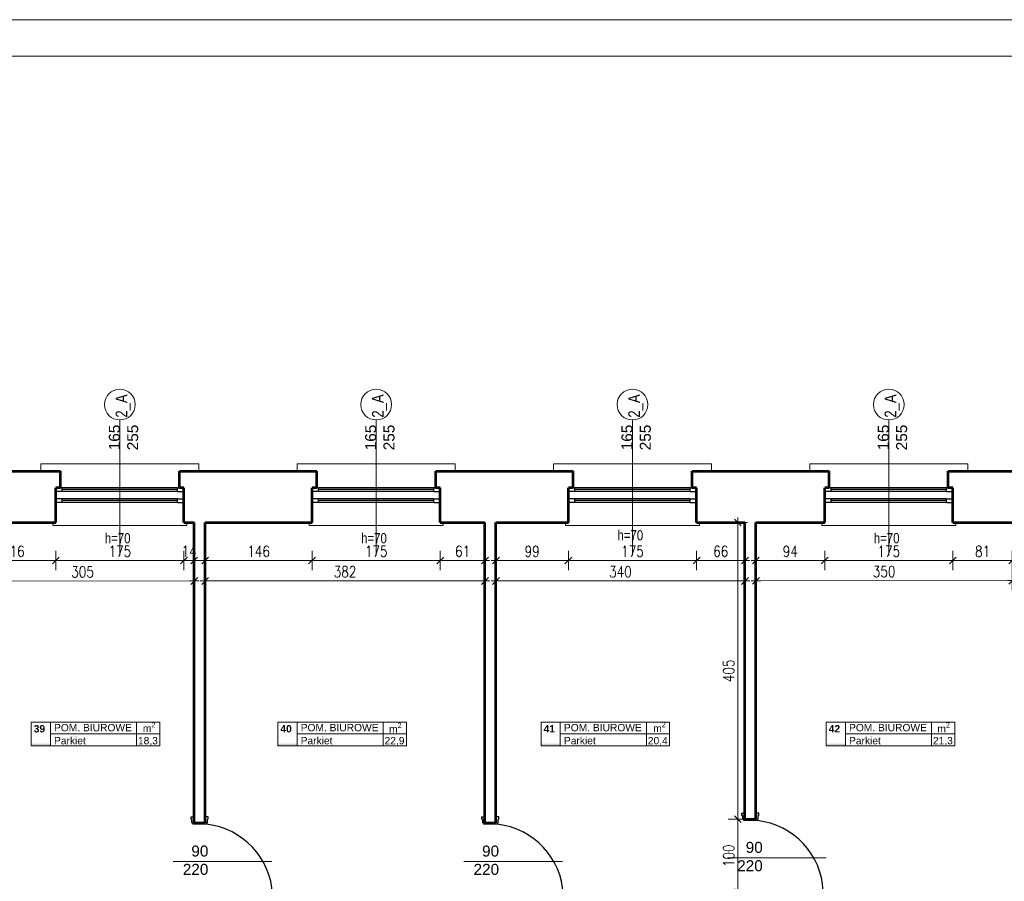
# Model space of a CAD drawing. Header units: millimetres. Extents: x 56977 to 67992, y 30187 to 42235.
# Tile 85 of 130: x 58633 to 59978, y 41058 to 42235. Entities that reach past the tile are written whole.
import ezdxf

# ---------------------------------------------------------------- set-up
doc = ezdxf.new("R2010")
doc.units = ezdxf.units.MM
doc.header["$MEASUREMENT"] = 0
doc.layers.get('0').update_dxf_attribs({"lineweight": 13})
doc.layers.get('DEFPOINTS').update_dxf_attribs({"lineweight": 13})
doc.layers.add('AI-OKNA', color=4, linetype='Continuous')
for name, color, linetype, lineweight in [('AI-OPISY', 3, 'Continuous', 13), ('AI_MURY', 40, 'Continuous', 53), ('AI_WIDOK', 8, 'Continuous', 13), ('Lines', 7, 'Continuous', 13), ('OPISY TABELKI', 30, 'Continuous', 13), ('RAMKA', 1, 'Continuous', 13), ('wymiary', 8, 'Continuous', 13)]:
    doc.layers.add(name, color=color, linetype=linetype, lineweight=lineweight)
doc.styles.add('GENERATED_STYLE_2', font='txt.shx')
doc.styles.get("Standard").update_dxf_attribs({"font": 'txt.shx'})
doc.styles.add('Style-ROMANS', font='ROMANS.shx')
doc.styles.add('WYMIAROWY-08', font='ROMANS.shx', dxfattribs={"width": 0.8})
doc.dimstyles.new('DYBY', dxfattribs={"dimscale": 100, "dimtxt": 0.15, "dimasz": 0.05, "dimexe": 0.05, "dimexo": 0.1, "dimgap": 0.05, "dimtad": 1, "dimdec": 0, "dimdsep": 46, "dimlunit": 5, "dimtxsty": 'WYMIAROWY-08', "dimblk": 'M_STRZ', "dimcen": 0.1, "dimse1": 1, "dimse2": 1, "dimclrd": 7, "dimclre": 7, "dimclrt": 1, "dimadec": 0, "dimazin": 0, "dimtfac": 1, "dimtdec": 0, "dimtmove": 2, "dimatfit": 3, "dimldrblk": 'M_STRZ', "dimfxl": 0, "dimtolj": 1, "dimarcsym": 0})

# ---------------------------------------------------------------- blocks, each defined once
blk = doc.blocks.new('M_STRZ')
for p, q in [((-1.33, 0), (1.33, 0)), ((-0.94, -0.94), (0.94, 0.94)), ((0, 2.66), (0, 0)), ((0, 0), (0, -2.66))]:
    blk.add_line(p, q)
blk = doc.blocks.new('*U11')
at = {"layer": 'DEFPOINTS', "color": 0}
for p in [(58566.5, 41555.1), (58682.5, 41555.1), (58682.5, 41496.3)]:
    blk.add_point(p, dxfattribs=at)
at = {"layer": 'wymiary', "color": 7, "lineweight": -2}
blk.add_line((58571.5, 41496.3), (58677.5, 41496.3), dxfattribs=at)
at = {"layer": 'wymiary', "color": 7, "lineweight": -2, "xscale": 5, "yscale": 5, "zscale": 5, "rotation": 180}
blk.add_blockref('M_STRZ', (58566.5, 41496.3), dxfattribs=at)
at = {"layer": 'wymiary', "color": 7, "lineweight": -2, "xscale": 5, "yscale": 5, "zscale": 5}
blk.add_blockref('M_STRZ', (58682.5, 41496.3), dxfattribs=at)
at = {"layer": 'wymiary', "color": 1, "insert": (58624.5, 41508.8), "char_height": 15, "attachment_point": 5, "style": 'WYMIAROWY-08'}
blk.add_mtext('116', dxfattribs=at)
blk = doc.blocks.new('*D1544')
at = {"layer": 'DEFPOINTS'}
for p in [(58566.5, 41555.1), (58682.5, 41555.1), (58682.5, 41496.3), (58609.1, 41483.8)]:
    blk.add_point(p, dxfattribs=at)
at = {"layer": 'wymiary', "color": 7}
blk.add_blockref('*U11', (0, 0), dxfattribs=at)
blk = doc.blocks.new('*U12')
at = {"layer": 'DEFPOINTS', "color": 0}
for p in [(58682.5, 41555.1), (58857.5, 41555.1), (58857.5, 41496.3)]:
    blk.add_point(p, dxfattribs=at)
at = {"layer": 'wymiary', "color": 7, "lineweight": -2}
blk.add_line((58687.5, 41496.3), (58852.5, 41496.3), dxfattribs=at)
at = {"layer": 'wymiary', "color": 7, "lineweight": -2, "xscale": 5, "yscale": 5, "zscale": 5, "rotation": 180}
blk.add_blockref('M_STRZ', (58682.5, 41496.3), dxfattribs=at)
at = {"layer": 'wymiary', "color": 7, "lineweight": -2, "xscale": 5, "yscale": 5, "zscale": 5}
blk.add_blockref('M_STRZ', (58857.5, 41496.3), dxfattribs=at)
at = {"layer": 'wymiary', "color": 1, "insert": (58770, 41508.8), "char_height": 15, "attachment_point": 5, "style": 'WYMIAROWY-08'}
blk.add_mtext('175', dxfattribs=at)
blk = doc.blocks.new('*D1545')
at = {"layer": 'DEFPOINTS'}
for p in [(58682.5, 41555.1), (58857.5, 41555.1), (58857.5, 41496.3), (58754.6, 41483.8)]:
    blk.add_point(p, dxfattribs=at)
at = {"layer": 'wymiary', "color": 7}
blk.add_blockref('*U12', (0, 0), dxfattribs=at)
blk = doc.blocks.new('*U13')
at = {"layer": 'DEFPOINTS', "color": 0}
for p in [(58886.5, 41555.1), (59032.5, 41555.1), (59032.5, 41496.3)]:
    blk.add_point(p, dxfattribs=at)
at = {"layer": 'wymiary', "color": 7, "lineweight": -2}
blk.add_line((58891.5, 41496.3), (59027.5, 41496.3), dxfattribs=at)
at = {"layer": 'wymiary', "color": 7, "lineweight": -2, "xscale": 5, "yscale": 5, "zscale": 5, "rotation": 180}
blk.add_blockref('M_STRZ', (58886.5, 41496.3), dxfattribs=at)
at = {"layer": 'wymiary', "color": 7, "lineweight": -2, "xscale": 5, "yscale": 5, "zscale": 5}
blk.add_blockref('M_STRZ', (59032.5, 41496.3), dxfattribs=at)
at = {"layer": 'wymiary', "color": 1, "insert": (58959.5, 41508.8), "char_height": 15, "attachment_point": 5, "style": 'WYMIAROWY-08'}
blk.add_mtext('146', dxfattribs=at)
blk = doc.blocks.new('*D1546')
at = {"layer": 'DEFPOINTS'}
for p in [(58886.5, 41555.1), (59032.5, 41555.1), (59032.5, 41496.3), (58944.1, 41483.8)]:
    blk.add_point(p, dxfattribs=at)
at = {"layer": 'wymiary', "color": 7}
blk.add_blockref('*U13', (0, 0), dxfattribs=at)
blk = doc.blocks.new('*U14')
at = {"layer": 'DEFPOINTS', "color": 0}
for p in [(59032.5, 41555.1), (59207.5, 41555.1), (59207.5, 41496.3)]:
    blk.add_point(p, dxfattribs=at)
at = {"layer": 'wymiary', "color": 7, "lineweight": -2}
blk.add_line((59037.5, 41496.3), (59202.5, 41496.3), dxfattribs=at)
at = {"layer": 'wymiary', "color": 7, "lineweight": -2, "xscale": 5, "yscale": 5, "zscale": 5, "rotation": 180}
blk.add_blockref('M_STRZ', (59032.5, 41496.3), dxfattribs=at)
at = {"layer": 'wymiary', "color": 7, "lineweight": -2, "xscale": 5, "yscale": 5, "zscale": 5}
blk.add_blockref('M_STRZ', (59207.5, 41496.3), dxfattribs=at)
at = {"layer": 'wymiary', "color": 1, "insert": (59120, 41508.8), "char_height": 15, "attachment_point": 5, "style": 'WYMIAROWY-08'}
blk.add_mtext('175', dxfattribs=at)
blk = doc.blocks.new('*D1547')
at = {"layer": 'DEFPOINTS'}
for p in [(59032.5, 41555.1), (59207.5, 41555.1), (59207.5, 41496.3), (59104.6, 41483.8)]:
    blk.add_point(p, dxfattribs=at)
at = {"layer": 'wymiary', "color": 7}
blk.add_blockref('*U14', (0, 0), dxfattribs=at)
blk = doc.blocks.new('*U15')
at = {"layer": 'DEFPOINTS', "color": 0}
for p in [(59207.5, 41555.1), (59268.5, 41555.1), (59268.5, 41496.3)]:
    blk.add_point(p, dxfattribs=at)
at = {"layer": 'wymiary', "color": 7, "lineweight": -2}
blk.add_line((59212.5, 41496.3), (59263.5, 41496.3), dxfattribs=at)
at = {"layer": 'wymiary', "color": 7, "lineweight": -2, "xscale": 5, "yscale": 5, "zscale": 5, "rotation": 180}
blk.add_blockref('M_STRZ', (59207.5, 41496.3), dxfattribs=at)
at = {"layer": 'wymiary', "color": 7, "lineweight": -2, "xscale": 5, "yscale": 5, "zscale": 5}
blk.add_blockref('M_STRZ', (59268.5, 41496.3), dxfattribs=at)
at = {"layer": 'wymiary', "color": 1, "insert": (59238, 41508.8), "char_height": 15, "attachment_point": 5, "style": 'WYMIAROWY-08'}
blk.add_mtext('61', dxfattribs=at)
blk = doc.blocks.new('*D1548')
at = {"layer": 'DEFPOINTS'}
for p in [(59207.5, 41555.1), (59268.5, 41555.1), (59268.5, 41496.3), (59227.7, 41483.8)]:
    blk.add_point(p, dxfattribs=at)
at = {"layer": 'wymiary', "color": 7}
blk.add_blockref('*U15', (0, 0), dxfattribs=at)
blk = doc.blocks.new('*U16')
at = {"layer": 'DEFPOINTS', "color": 0}
for p in [(59638.5, 41555.1), (59732.5, 41555.1), (59732.5, 41496.3)]:
    blk.add_point(p, dxfattribs=at)
at = {"layer": 'wymiary', "color": 7, "lineweight": -2}
blk.add_line((59643.5, 41496.3), (59727.5, 41496.3), dxfattribs=at)
at = {"layer": 'wymiary', "color": 7, "lineweight": -2, "xscale": 5, "yscale": 5, "zscale": 5, "rotation": 180}
blk.add_blockref('M_STRZ', (59638.5, 41496.3), dxfattribs=at)
at = {"layer": 'wymiary', "color": 7, "lineweight": -2, "xscale": 5, "yscale": 5, "zscale": 5}
blk.add_blockref('M_STRZ', (59732.5, 41496.3), dxfattribs=at)
at = {"layer": 'wymiary', "color": 1, "insert": (59685.5, 41508.8), "char_height": 15, "attachment_point": 5, "style": 'WYMIAROWY-08'}
blk.add_mtext('94', dxfattribs=at)
blk = doc.blocks.new('*D1549')
at = {"layer": 'DEFPOINTS'}
for p in [(59638.5, 41555.1), (59732.5, 41555.1), (59732.5, 41496.3), (59674.9, 41483.8)]:
    blk.add_point(p, dxfattribs=at)
at = {"layer": 'wymiary', "color": 7}
blk.add_blockref('*U16', (0, 0), dxfattribs=at)
blk = doc.blocks.new('*U17')
at = {"layer": 'DEFPOINTS', "color": 0}
for p in [(59732.5, 41555.1), (59907.5, 41555.1), (59907.5, 41496.3)]:
    blk.add_point(p, dxfattribs=at)
at = {"layer": 'wymiary', "color": 7, "lineweight": -2}
blk.add_line((59737.5, 41496.3), (59902.5, 41496.3), dxfattribs=at)
at = {"layer": 'wymiary', "color": 7, "lineweight": -2, "xscale": 5, "yscale": 5, "zscale": 5, "rotation": 180}
blk.add_blockref('M_STRZ', (59732.5, 41496.3), dxfattribs=at)
at = {"layer": 'wymiary', "color": 7, "lineweight": -2, "xscale": 5, "yscale": 5, "zscale": 5}
blk.add_blockref('M_STRZ', (59907.5, 41496.3), dxfattribs=at)
at = {"layer": 'wymiary', "color": 1, "insert": (59820, 41508.8), "char_height": 15, "attachment_point": 5, "style": 'WYMIAROWY-08'}
blk.add_mtext('175', dxfattribs=at)
blk = doc.blocks.new('*D1550')
at = {"layer": 'DEFPOINTS'}
for p in [(59732.5, 41555.1), (59907.5, 41555.1), (59907.5, 41496.3), (59804.6, 41483.8)]:
    blk.add_point(p, dxfattribs=at)
at = {"layer": 'wymiary', "color": 7}
blk.add_blockref('*U17', (0, 0), dxfattribs=at)
blk = doc.blocks.new('*U98')
at = {"layer": 'DEFPOINTS', "color": 0}
for p in [(58566.5, 41555.1), (58871.5, 41555.4), (58871.6, 41468.4)]:
    blk.add_point(p, dxfattribs=at)
at = {"layer": 'wymiary', "color": 7, "lineweight": -2}
blk.add_line((58571.6, 41468.1), (58866.6, 41468.4), dxfattribs=at)
at = {"layer": 'wymiary', "color": 7, "lineweight": -2, "xscale": 5, "yscale": 5, "zscale": 5}
for p, rotation in [((58566.6, 41468.1), 180.0656628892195), ((58871.6, 41468.4), 0.06566288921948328)]:
    blk.add_blockref('M_STRZ', p, dxfattribs=dict(at, rotation=rotation))
at = {"layer": 'wymiary', "color": 1, "insert": (58719.1, 41480.7), "char_height": 15, "attachment_point": 5, "rotation": 0.0657, "style": 'WYMIAROWY-08'}
blk.add_mtext('\\H15.000000;305', dxfattribs=at)
blk = doc.blocks.new('*D1631')
at = {"layer": 'DEFPOINTS'}
for p in [(58566.5, 41555.1), (58871.5, 41555.4), (58871.6, 41468.4), (58702.8, 41455.7)]:
    blk.add_point(p, dxfattribs=at)
at = {"layer": 'wymiary', "color": 7}
blk.add_blockref('*U98', (0, 0), dxfattribs=at)
blk = doc.blocks.new('*U99')
at = {"layer": 'DEFPOINTS', "color": 0}
for p in [(58886.5, 41548.1), (59268.5, 41548.1), (59268.5, 41468.4)]:
    blk.add_point(p, dxfattribs=at)
at = {"layer": 'wymiary', "color": 7, "lineweight": -2}
blk.add_line((58891.5, 41468.4), (59263.5, 41468.4), dxfattribs=at)
at = {"layer": 'wymiary', "color": 7, "lineweight": -2, "xscale": 5, "yscale": 5, "zscale": 5, "rotation": 180}
blk.add_blockref('M_STRZ', (58886.5, 41468.4), dxfattribs=at)
at = {"layer": 'wymiary', "color": 7, "lineweight": -2, "xscale": 5, "yscale": 5, "zscale": 5}
blk.add_blockref('M_STRZ', (59268.5, 41468.4), dxfattribs=at)
at = {"layer": 'wymiary', "color": 1, "insert": (59077.5, 41480.9), "char_height": 15, "attachment_point": 5, "style": 'WYMIAROWY-08'}
blk.add_mtext('382', dxfattribs=at)
blk = doc.blocks.new('*D1632')
at = {"layer": 'DEFPOINTS'}
for p in [(58886.5, 41548.1), (59268.5, 41548.1), (59268.5, 41468.4), (59061.2, 41455.9)]:
    blk.add_point(p, dxfattribs=at)
at = {"layer": 'wymiary', "color": 7}
blk.add_blockref('*U99', (0, 0), dxfattribs=at)
blk = doc.blocks.new('*U100')
at = {"layer": 'DEFPOINTS', "color": 0}
for p in [(59638.5, 41548.1), (59988.5, 41548.4), (59988.6, 41468.8)]:
    blk.add_point(p, dxfattribs=at)
at = {"layer": 'wymiary', "color": 7, "lineweight": -2}
blk.add_line((59643.6, 41468.5), (59983.6, 41468.8), dxfattribs=at)
at = {"layer": 'wymiary', "color": 7, "lineweight": -2, "zscale": 5}
for p, xscale, yscale, rotation in [((59638.6, 41468.5), 4.999999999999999, 4.999999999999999, 180.0572205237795), ((59988.6, 41468.8), 5, 5, 0.05722052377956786)]:
    blk.add_blockref('M_STRZ', p, dxfattribs=dict(at, xscale=xscale, yscale=yscale, rotation=rotation))
at = {"layer": 'wymiary', "color": 1, "insert": (59813.6, 41481.1), "char_height": 15, "attachment_point": 5, "rotation": 0.0572, "style": 'WYMIAROWY-08'}
blk.add_mtext('350', dxfattribs=at)
blk = doc.blocks.new('*D1633')
at = {"layer": 'DEFPOINTS'}
for p in [(59638.5, 41548.1), (59988.5, 41548.4), (59988.6, 41468.8), (59797.3, 41456.1)]:
    blk.add_point(p, dxfattribs=at)
at = {"layer": 'wymiary', "color": 7}
blk.add_blockref('*U100', (0, 0), dxfattribs=at)
blk = doc.blocks.new('*U247')
at = {"layer": 'DEFPOINTS', "color": 0}
for p in [(59283.5, 41555.1), (59382.5, 41555.1), (59382.5, 41496.3)]:
    blk.add_point(p, dxfattribs=at)
at = {"layer": 'wymiary', "color": 7, "lineweight": -2}
blk.add_line((59288.5, 41496.3), (59377.5, 41496.3), dxfattribs=at)
at = {"layer": 'wymiary', "color": 7, "lineweight": -2, "xscale": 5, "yscale": 5, "zscale": 5, "rotation": 180}
blk.add_blockref('M_STRZ', (59283.5, 41496.3), dxfattribs=at)
at = {"layer": 'wymiary', "color": 7, "lineweight": -2, "xscale": 5, "yscale": 5, "zscale": 5}
blk.add_blockref('M_STRZ', (59382.5, 41496.3), dxfattribs=at)
at = {"layer": 'wymiary', "color": 1, "insert": (59333, 41508.8), "char_height": 15, "attachment_point": 5, "style": 'WYMIAROWY-08'}
blk.add_mtext('99', dxfattribs=at)
blk = doc.blocks.new('*D1780')
at = {"layer": 'DEFPOINTS'}
for p in [(59283.5, 41555.1), (59382.5, 41555.1), (59382.5, 41496.3), (59322.4, 41483.8)]:
    blk.add_point(p, dxfattribs=at)
at = {"layer": 'wymiary', "color": 7}
blk.add_blockref('*U247', (0, 0), dxfattribs=at)
blk = doc.blocks.new('*U248')
at = {"layer": 'DEFPOINTS', "color": 0}
for p in [(59382.5, 41555.1), (59557.5, 41555.1), (59557.5, 41496.3)]:
    blk.add_point(p, dxfattribs=at)
at = {"layer": 'wymiary', "color": 7, "lineweight": -2}
blk.add_line((59387.5, 41496.3), (59552.5, 41496.3), dxfattribs=at)
at = {"layer": 'wymiary', "color": 7, "lineweight": -2, "xscale": 5, "yscale": 5, "zscale": 5, "rotation": 180}
blk.add_blockref('M_STRZ', (59382.5, 41496.3), dxfattribs=at)
at = {"layer": 'wymiary', "color": 7, "lineweight": -2, "xscale": 5, "yscale": 5, "zscale": 5}
blk.add_blockref('M_STRZ', (59557.5, 41496.3), dxfattribs=at)
at = {"layer": 'wymiary', "color": 1, "insert": (59470, 41508.8), "char_height": 15, "attachment_point": 5, "style": 'WYMIAROWY-08'}
blk.add_mtext('175', dxfattribs=at)
blk = doc.blocks.new('*D1781')
at = {"layer": 'DEFPOINTS'}
for p in [(59382.5, 41555.1), (59557.5, 41555.1), (59557.5, 41496.3), (59454.6, 41483.8)]:
    blk.add_point(p, dxfattribs=at)
at = {"layer": 'wymiary', "color": 7}
blk.add_blockref('*U248', (0, 0), dxfattribs=at)
blk = doc.blocks.new('*U249')
at = {"layer": 'DEFPOINTS', "color": 0}
for p in [(59557.5, 41555.1), (59623.5, 41555.1), (59623.5, 41496.3)]:
    blk.add_point(p, dxfattribs=at)
at = {"layer": 'wymiary', "color": 7, "lineweight": -2}
blk.add_line((59562.5, 41496.3), (59618.5, 41496.3), dxfattribs=at)
at = {"layer": 'wymiary', "color": 7, "lineweight": -2, "xscale": 5, "yscale": 5, "zscale": 5, "rotation": 180}
blk.add_blockref('M_STRZ', (59557.5, 41496.3), dxfattribs=at)
at = {"layer": 'wymiary', "color": 7, "lineweight": -2, "xscale": 5, "yscale": 5, "zscale": 5}
blk.add_blockref('M_STRZ', (59623.5, 41496.3), dxfattribs=at)
at = {"layer": 'wymiary', "color": 1, "insert": (59590.5, 41508.8), "char_height": 15, "attachment_point": 5, "style": 'WYMIAROWY-08'}
blk.add_mtext('66', dxfattribs=at)
blk = doc.blocks.new('*D1782')
at = {"layer": 'DEFPOINTS'}
for p in [(59557.5, 41555.1), (59623.5, 41555.1), (59623.5, 41496.3), (59580.2, 41483.8)]:
    blk.add_point(p, dxfattribs=at)
at = {"layer": 'wymiary', "color": 7}
blk.add_blockref('*U249', (0, 0), dxfattribs=at)
blk = doc.blocks.new('*U250')
at = {"layer": 'DEFPOINTS', "color": 0}
for p in [(59283.5, 41548.1), (59623.5, 41548.1), (59623.5, 41468.4)]:
    blk.add_point(p, dxfattribs=at)
at = {"layer": 'wymiary', "color": 7, "lineweight": -2}
blk.add_line((59288.5, 41468.4), (59618.5, 41468.4), dxfattribs=at)
at = {"layer": 'wymiary', "color": 7, "lineweight": -2, "xscale": 5, "yscale": 5, "zscale": 5, "rotation": 180}
blk.add_blockref('M_STRZ', (59283.5, 41468.4), dxfattribs=at)
at = {"layer": 'wymiary', "color": 7, "lineweight": -2, "xscale": 5, "yscale": 5, "zscale": 5}
blk.add_blockref('M_STRZ', (59623.5, 41468.4), dxfattribs=at)
at = {"layer": 'wymiary', "color": 1, "insert": (59453.5, 41480.9), "char_height": 15, "attachment_point": 5, "style": 'WYMIAROWY-08'}
blk.add_mtext('340', dxfattribs=at)
blk = doc.blocks.new('*D1783')
at = {"layer": 'DEFPOINTS'}
for p in [(59283.5, 41548.1), (59623.5, 41548.1), (59623.5, 41468.4), (59437.2, 41455.9)]:
    blk.add_point(p, dxfattribs=at)
at = {"layer": 'wymiary', "color": 7}
blk.add_blockref('*U250', (0, 0), dxfattribs=at)
blk = doc.blocks.new('*U588')
at = {"layer": 'DEFPOINTS', "color": 0}
for p in [(58857.5, 41555.1), (58871.5, 41555.1), (58871.5, 41496.3)]:
    blk.add_point(p, dxfattribs=at)
at = {"layer": 'wymiary', "color": 7, "lineweight": -2}
for p, q in [((58852.5, 41496.3), (58847.5, 41496.3)), ((58857.5, 41496.3), (58871.5, 41496.3)), ((58876.5, 41496.3), (58881.5, 41496.3))]:
    blk.add_line(p, q, dxfattribs=at)
at = {"layer": 'wymiary', "color": 7, "lineweight": -2, "xscale": 5, "yscale": 5, "zscale": 5}
blk.add_blockref('M_STRZ', (58857.5, 41496.3), dxfattribs=at)
at = {"layer": 'wymiary', "color": 7, "lineweight": -2, "xscale": 5, "yscale": 5, "zscale": 5, "rotation": 180}
blk.add_blockref('M_STRZ', (58871.5, 41496.3), dxfattribs=at)
at = {"layer": 'wymiary', "color": 1, "insert": (58864.5, 41508.8), "char_height": 15, "attachment_point": 5, "style": 'WYMIAROWY-08'}
blk.add_mtext('14', dxfattribs=at)
blk = doc.blocks.new('*D2121')
at = {"layer": 'DEFPOINTS'}
for p in [(58857.5, 41555.1), (58871.5, 41555.1), (58871.5, 41496.3), (58854.8, 41483.8)]:
    blk.add_point(p, dxfattribs=at)
at = {"layer": 'wymiary', "color": 7}
blk.add_blockref('*U588', (0, 0), dxfattribs=at)
blk = doc.blocks.new('*U589')
at = {"layer": 'DEFPOINTS', "color": 0}
for p in [(59907.5, 41555.1), (59988.5, 41555.1), (59988.5, 41496.3)]:
    blk.add_point(p, dxfattribs=at)
at = {"layer": 'wymiary', "color": 7, "lineweight": -2}
blk.add_line((59912.5, 41496.3), (59983.5, 41496.3), dxfattribs=at)
at = {"layer": 'wymiary', "color": 7, "lineweight": -2, "xscale": 5, "yscale": 5, "zscale": 5, "rotation": 180}
blk.add_blockref('M_STRZ', (59907.5, 41496.3), dxfattribs=at)
at = {"layer": 'wymiary', "color": 7, "lineweight": -2, "xscale": 5, "yscale": 5, "zscale": 5}
blk.add_blockref('M_STRZ', (59988.5, 41496.3), dxfattribs=at)
at = {"layer": 'wymiary', "color": 1, "insert": (59948, 41508.8), "char_height": 15, "attachment_point": 5, "style": 'WYMIAROWY-08'}
blk.add_mtext('81', dxfattribs=at)
blk = doc.blocks.new('*D2122')
at = {"layer": 'DEFPOINTS'}
for p in [(59907.5, 41555.1), (59988.5, 41555.1), (59988.5, 41496.3), (59937.4, 41483.8)]:
    blk.add_point(p, dxfattribs=at)
at = {"layer": 'wymiary', "color": 7}
blk.add_blockref('*U589', (0, 0), dxfattribs=at)
blk = doc.blocks.new('*U609')
at = {"layer": 'DEFPOINTS', "color": 0}
for p in [(59602.5, 41143.1), (59602.5, 41043.1), (59613.9, 41043.1)]:
    blk.add_point(p, dxfattribs=at)
at = {"layer": 'wymiary', "color": 7, "lineweight": -2}
blk.add_line((59613.9, 41138.1), (59613.9, 41048.1), dxfattribs=at)
at = {"layer": 'wymiary', "color": 7, "lineweight": -2, "xscale": 5, "yscale": 5, "zscale": 5}
for p, rotation in [((59613.9, 41143.1), 90), ((59613.9, 41043.1), 270)]:
    blk.add_blockref('M_STRZ', p, dxfattribs=dict(at, rotation=rotation))
at = {"layer": 'wymiary', "color": 1, "insert": (59601.4, 41093.1), "char_height": 15, "attachment_point": 5, "rotation": 90, "style": 'WYMIAROWY-08'}
blk.add_mtext('100', dxfattribs=at)
blk = doc.blocks.new('*D2142')
at = {"layer": 'DEFPOINTS'}
for p in [(59602.5, 41143.1), (59601.4, 41108.5), (59602.5, 41043.1), (59613.9, 41043.1)]:
    blk.add_point(p, dxfattribs=at)
at = {"layer": 'wymiary', "color": 7}
blk.add_blockref('*U609', (0, 0), dxfattribs=at)
blk = doc.blocks.new('*U610')
at = {"layer": 'DEFPOINTS', "color": 0}
for p in [(59602.5, 41548.1), (59602.5, 41143.1), (59613.9, 41143.1)]:
    blk.add_point(p, dxfattribs=at)
at = {"layer": 'wymiary', "color": 7, "lineweight": -2}
blk.add_line((59613.9, 41543.1), (59613.9, 41148.1), dxfattribs=at)
at = {"layer": 'wymiary', "color": 7, "lineweight": -2, "xscale": 5, "yscale": 5, "zscale": 5}
for p, rotation in [((59613.9, 41548.1), 90), ((59613.9, 41143.1), 270)]:
    blk.add_blockref('M_STRZ', p, dxfattribs=dict(at, rotation=rotation))
at = {"layer": 'wymiary', "color": 1, "insert": (59601.4, 41345.6), "char_height": 15, "attachment_point": 5, "rotation": 90, "style": 'WYMIAROWY-08'}
blk.add_mtext('405', dxfattribs=at)
blk = doc.blocks.new('*D2143')
at = {"layer": 'DEFPOINTS'}
for p in [(59602.5, 41548.1), (59601.4, 41361.9), (59602.5, 41143.1), (59613.9, 41143.1)]:
    blk.add_point(p, dxfattribs=at)
at = {"layer": 'wymiary', "color": 7}
blk.add_blockref('*U610', (0, 0), dxfattribs=at)

msp = doc.modelspace()

# ---------------------------------------------------------------- hatches: boundary and pattern name
at = {"layer": 'OPISY TABELKI', "extrusion": (0, 0, -1)}
for points in [[(-58675.1, 41243.4), (-58675.1, 41246.3), (-58648.7, 41246.3), (-58648.7, 41243.4)], [(-59011.9, 41243.4), (-59011.9, 41246.3), (-58985.6, 41246.3), (-58985.6, 41243.4)], [(-59371.4, 41243.4), (-59371.4, 41246.3), (-59345.1, 41246.3), (-59345.1, 41243.4)], [(-59760.7, 41243.4), (-59760.7, 41246.3), (-59734.3, 41246.3), (-59734.3, 41243.4)]]:
    msp.add_hatch(color=256, dxfattribs=at).paths.add_polyline_path(points, flags=16)

# ---------------------------------------------------------------- linework, layer by layer
at = {"layer": 'AI-OKNA'}
for p, q in [((58691.3, 41590.6), (58682.5, 41590.6)), ((58691.3, 41595.6), (58688.8, 41595.6)), ((58691.3, 41590.6), (58691.3, 41595.6)), ((58848.8, 41595.6), (58691.3, 41595.6)), ((58848.8, 41593.1), (58691.3, 41593.1)), ((58848.8, 41590.6), (58691.3, 41590.6)), ((58848.8, 41590.6), (58848.8, 41595.6)), ((58848.8, 41595.6), (58851.3, 41595.6)), ((58848.8, 41590.6), (58857.5, 41590.6)), ((59041.3, 41590.6), (59032.5, 41590.6)), ((59041.3, 41595.6), (59038.8, 41595.6)), ((59041.3, 41590.6), (59041.3, 41595.6)), ((59198.8, 41595.6), (59041.3, 41595.6)), ((59198.8, 41593.1), (59041.3, 41593.1)), ((59198.8, 41590.6), (59041.3, 41590.6)), ((59198.8, 41590.6), (59198.8, 41595.6)), ((59198.8, 41595.6), (59201.3, 41595.6)), ((59198.8, 41590.6), (59207.5, 41590.6)), ((59391.3, 41590.6), (59382.5, 41590.6)), ((59391.3, 41595.6), (59388.8, 41595.6)), ((59391.3, 41590.6), (59391.3, 41595.6)), ((59548.8, 41595.6), (59391.3, 41595.6)), ((59548.8, 41593.1), (59391.3, 41593.1)), ((59548.8, 41590.6), (59391.3, 41590.6)), ((59548.8, 41590.6), (59548.8, 41595.6)), ((59548.8, 41595.6), (59551.3, 41595.6)), ((59548.8, 41590.6), (59557.5, 41590.6)), ((59741.3, 41590.6), (59732.5, 41590.6)), ((59741.3, 41595.6), (59738.8, 41595.6)), ((59741.3, 41590.6), (59741.3, 41595.6)), ((59898.8, 41595.6), (59741.3, 41595.6)), ((59898.8, 41593.1), (59741.3, 41593.1)), ((59898.8, 41590.6), (59741.3, 41590.6)), ((59898.8, 41590.6), (59898.8, 41595.6)), ((59898.8, 41595.6), (59901.3, 41595.6)), ((59898.8, 41590.6), (59907.5, 41590.6)), ((58691.3, 41580.6), (58682.5, 41580.6)), ((58691.3, 41575.6), (58682.5, 41575.6)), ((58691.3, 41575.6), (58691.3, 41580.6)), ((58848.8, 41580.6), (58691.3, 41580.6)), ((58848.8, 41578.1), (58691.3, 41578.1)), ((58848.8, 41575.6), (58691.3, 41575.6)), ((58848.8, 41580.6), (58857.5, 41580.6)), ((58848.8, 41575.6), (58848.8, 41580.6)), ((58848.8, 41575.6), (58857.5, 41575.6)), ((59041.3, 41580.6), (59032.5, 41580.6)), ((59041.3, 41575.6), (59032.5, 41575.6)), ((59041.3, 41575.6), (59041.3, 41580.6)), ((59198.8, 41580.6), (59041.3, 41580.6)), ((59198.8, 41578.1), (59041.3, 41578.1)), ((59198.8, 41575.6), (59041.3, 41575.6)), ((59198.8, 41580.6), (59207.5, 41580.6)), ((59198.8, 41575.6), (59198.8, 41580.6)), ((59198.8, 41575.6), (59207.5, 41575.6)), ((59391.3, 41580.6), (59382.5, 41580.6)), ((59391.3, 41575.6), (59382.5, 41575.6)), ((59391.3, 41575.6), (59391.3, 41580.6)), ((59548.8, 41580.6), (59391.3, 41580.6)), ((59548.8, 41578.1), (59391.3, 41578.1)), ((59548.8, 41575.6), (59391.3, 41575.6)), ((59548.8, 41580.6), (59557.5, 41580.6)), ((59548.8, 41575.6), (59548.8, 41580.6)), ((59548.8, 41575.6), (59557.5, 41575.6)), ((59741.3, 41580.6), (59732.5, 41580.6)), ((59741.3, 41575.6), (59732.5, 41575.6)), ((59741.3, 41575.6), (59741.3, 41580.6)), ((59898.8, 41580.6), (59741.3, 41580.6)), ((59898.8, 41578.1), (59741.3, 41578.1)), ((59898.8, 41575.6), (59741.3, 41575.6)), ((59898.8, 41580.6), (59907.5, 41580.6)), ((59898.8, 41575.6), (59898.8, 41580.6)), ((59898.8, 41575.6), (59907.5, 41575.6)), ((58867.5, 41146.1), (58871.5, 41146.1)), ((58867.5, 41143.1), (58867.5, 41146.1)), ((58867.5, 41143.1), (58868.5, 41143.1)), ((58868.5, 41138.1), (58868.5, 41143.1)), ((58890.5, 41146.1), (58886.5, 41146.1)), ((58889.5, 41138.1), (58889.5, 41143.1)), ((58890.5, 41143.1), (58889.5, 41143.1)), ((58890.5, 41143.1), (58890.5, 41146.1)), ((59264.5, 41146.1), (59268.5, 41146.1)), ((59264.5, 41143.1), (59264.5, 41146.1)), ((59264.5, 41143.1), (59265.5, 41143.1)), ((59265.5, 41138.1), (59265.5, 41143.1)), ((59287.5, 41146.1), (59283.5, 41146.1)), ((59286.5, 41138.1), (59286.5, 41143.1)), ((59287.5, 41143.1), (59286.5, 41143.1)), ((59287.5, 41143.1), (59287.5, 41146.1)), ((59619.5, 41151.1), (59623.5, 41151.1)), ((59619.5, 41148.1), (59619.5, 41151.1)), ((59619.5, 41148.1), (59620.5, 41148.1)), ((59620.5, 41143.1), (59620.5, 41148.1)), ((59620.5, 41143.1), (59621.5, 41143.1)), ((59621.5, 41143.1), (59621.5, 41141.1)), ((59623.5, 41143.1), (59638.5, 41143.1)), ((59623.5, 41143.1), (59638.5, 41143.1)), ((59642.5, 41151.1), (59638.5, 41151.1)), ((59640.5, 41143.1), (59640.5, 41141.1)), ((59641.5, 41143.1), (59640.5, 41143.1)), ((59641.5, 41143.1), (59641.5, 41148.1)), ((59642.5, 41148.1), (59641.5, 41148.1)), ((59642.5, 41148.1), (59642.5, 41151.1)), ((58868.5, 41138.1), (58869.5, 41138.1)), ((58869.5, 41138.1), (58869.5, 41136.1)), ((58888.5, 41136.1), (58869.5, 41136.1)), ((58888.5, 41138.1), (58888.5, 41136.1)), ((58889.5, 41138.1), (58888.5, 41138.1)), ((59265.5, 41138.1), (59266.5, 41138.1)), ((59266.5, 41138.1), (59266.5, 41136.1)), ((59285.5, 41136.1), (59266.5, 41136.1)), ((59285.5, 41138.1), (59285.5, 41136.1)), ((59286.5, 41138.1), (59285.5, 41138.1)), ((59640.5, 41141.1), (59621.5, 41141.1))]:
    msp.add_line(p, q, dxfattribs=at)
for centre in [(58877.4, 41035.5), (59274.4, 41035.5), (59629.4, 41040.5)]:
    msp.add_arc(centre, 101.2, 2.6055, 83.6993, dxfattribs=at)
at = {"layer": 'AI-OPISY'}
for p, q in [((58770, 41688.1), (58770, 41503)), ((59120, 41688.1), (59120, 41503)), ((59470, 41688.1), (59470, 41503)), ((59820, 41688.1), (59820, 41503)), ((59599.7, 41090.1), (59734.6, 41090.1)), ((58842.7, 41085.1), (58977.6, 41085.1)), ((59239.7, 41085.1), (59374.6, 41085.1))]:
    msp.add_line(p, q, dxfattribs=at)
for centre in [(58770, 41709.1), (59120, 41709.1), (59470, 41709.1), (59820, 41709.1)]:
    msp.add_circle(centre, 21, dxfattribs=at)
at = {"layer": 'AI_MURY'}
for p, q in [((58577.5, 41618.1), (58688.8, 41618.1)), ((58688.8, 41595.6), (58688.8, 41618.1)), ((58851.3, 41595.6), (58851.3, 41618.1)), ((58851.3, 41618.1), (59038.8, 41618.1)), ((59038.8, 41595.6), (59038.8, 41618.1)), ((59201.3, 41595.6), (59201.3, 41618.1)), ((59201.3, 41618.1), (59388.8, 41618.1)), ((59388.8, 41595.6), (59388.8, 41618.1)), ((59551.3, 41595.6), (59551.3, 41618.1)), ((59551.3, 41618.1), (59738.8, 41618.1)), ((59738.8, 41595.6), (59738.8, 41618.1)), ((59901.3, 41595.6), (59901.3, 41618.1)), ((59901.3, 41618.1), (60002.5, 41618.1)), ((58688.8, 41595.6), (58682.5, 41595.6)), ((58682.5, 41548.1), (58682.5, 41595.6)), ((58857.5, 41595.6), (58851.3, 41595.6)), ((58857.5, 41548.1), (58857.5, 41595.6)), ((59038.8, 41595.6), (59032.5, 41595.6)), ((59032.5, 41548.1), (59032.5, 41595.6)), ((59207.5, 41595.6), (59201.3, 41595.6)), ((59207.5, 41548.1), (59207.5, 41595.6)), ((59388.8, 41595.6), (59382.5, 41595.6)), ((59382.5, 41548.1), (59382.5, 41595.6)), ((59557.5, 41595.6), (59551.3, 41595.6)), ((59557.5, 41548.1), (59557.5, 41595.6)), ((59738.8, 41595.6), (59732.5, 41595.6)), ((59732.5, 41548.1), (59732.5, 41595.6)), ((59907.5, 41595.6), (59901.3, 41595.6)), ((59907.5, 41548.1), (59907.5, 41595.6)), ((58566.5, 41548.1), (58682.5, 41548.1)), ((58857.5, 41548.1), (58871.5, 41548.1)), ((58871.5, 41138.1), (58871.5, 41548.1)), ((58886.5, 41138.1), (58886.5, 41548.1)), ((58886.5, 41548.1), (59032.5, 41548.1)), ((59207.5, 41548.1), (59268.5, 41548.1)), ((59268.5, 41138.1), (59268.5, 41548.1)), ((59283.5, 41548.1), (59382.5, 41548.1)), ((59283.5, 41138.1), (59283.5, 41548.1)), ((59557.5, 41548.1), (59623.5, 41548.1)), ((59623.5, 41143.1), (59623.5, 41548.1)), ((59638.5, 41143.1), (59638.5, 41548.1)), ((59638.5, 41548.1), (59732.5, 41548.1)), ((59907.5, 41548.1), (59988.5, 41548.1)), ((59623.5, 41143.1), (59638.5, 41143.1)), ((58871.5, 41138.1), (58886.5, 41138.1)), ((59268.5, 41138.1), (59283.5, 41138.1))]:
    msp.add_line(p, q, dxfattribs=at)
at = {"layer": 'AI_WIDOK', "color": 251, "linetype": 'Continuous'}
for p, q in [((58877.9, 41628.1), (58662.1, 41628.1)), ((59227.9, 41628.1), (59012.1, 41628.1)), ((59577.9, 41628.1), (59362.1, 41628.1)), ((59927.9, 41628.1), (59712.1, 41628.1)), ((58861.5, 41544.1), (58678.5, 41544.1)), ((59211.5, 41544.1), (59028.5, 41544.1)), ((59561.5, 41544.1), (59378.5, 41544.1)), ((59911.5, 41544.1), (59728.5, 41544.1))]:
    msp.add_line(p, q, dxfattribs=at)
at = {"layer": 'Lines', "color": 251, "linetype": 'Continuous'}
for p, q in [((58662.1, 41628.1), (58662.1, 41618.1)), ((58877.9, 41628.1), (58877.9, 41618.1)), ((59012.1, 41628.1), (59012.1, 41618.1)), ((59227.9, 41628.1), (59227.9, 41618.1)), ((59362.1, 41628.1), (59362.1, 41618.1)), ((59577.9, 41628.1), (59577.9, 41618.1)), ((59712.1, 41628.1), (59712.1, 41618.1)), ((59927.9, 41628.1), (59927.9, 41618.1)), ((58678.5, 41548.1), (58678.5, 41544.1)), ((58861.5, 41548.1), (58861.5, 41544.1)), ((59028.5, 41548.1), (59028.5, 41544.1)), ((59211.5, 41548.1), (59211.5, 41544.1)), ((59378.5, 41548.1), (59378.5, 41544.1)), ((59561.5, 41548.1), (59561.5, 41544.1)), ((59728.5, 41548.1), (59728.5, 41544.1)), ((59911.5, 41548.1), (59911.5, 41544.1))]:
    msp.add_line(p, q, dxfattribs=at)
at = {"layer": 'OPISY TABELKI'}
for p, q in [((58648.7, 41275.6), (58824.4, 41275.6)), ((58648.7, 41275.6), (58648.7, 41243.4)), ((58675.1, 41275.6), (58675.1, 41243.4)), ((58792.6, 41275.6), (58792.6, 41243.4)), ((58824.4, 41275.6), (58824.4, 41243.4)), ((58985.6, 41275.6), (59161.2, 41275.6)), ((58985.6, 41275.6), (58985.6, 41243.4)), ((59011.9, 41275.6), (59011.9, 41243.4)), ((59129.5, 41275.6), (59129.5, 41243.4)), ((59161.2, 41275.6), (59161.2, 41243.4)), ((59345.1, 41275.6), (59520.7, 41275.6)), ((59345.1, 41275.6), (59345.1, 41243.4)), ((59371.4, 41275.6), (59371.4, 41243.4)), ((59489, 41275.6), (59489, 41243.4)), ((59520.7, 41275.6), (59520.7, 41243.4)), ((59734.3, 41275.6), (59910, 41275.6)), ((59734.3, 41275.6), (59734.3, 41243.4)), ((59760.7, 41275.6), (59760.7, 41243.4)), ((59878.2, 41275.6), (59878.2, 41243.4)), ((59910, 41275.6), (59910, 41243.4)), ((58675.1, 41259.5), (58824.4, 41259.5)), ((59011.9, 41259.5), (59161.2, 41259.5)), ((59371.4, 41259.5), (59520.7, 41259.5)), ((59760.7, 41259.5), (59910, 41259.5)), ((58648.7, 41243.4), (58824.4, 41243.4)), ((58985.6, 41243.4), (59161.2, 41243.4)), ((59345.1, 41243.4), (59520.7, 41243.4)), ((59734.3, 41243.4), (59910, 41243.4))]:
    msp.add_line(p, q, dxfattribs=at)
at = {"layer": 'RAMKA', "color": 1, "linetype": 'Continuous'}
for p, q in [((67992, 42234.6), (57375.4, 42234.6)), ((67942, 42184.6), (57625.4, 42184.6))]:
    msp.add_line(p, q, dxfattribs=at)

# ---------------------------------------------------------------- texts
at = {"layer": 'AI-OPISY', "char_height": 16, "width": 20.64, "attachment_point": 7, "rotation": 90, "style": 'WYMIAROWY-08'}
for insert in [(58784.9, 41691.3), (59134.9, 41691.3), (59484.9, 41691.3), (59834.9, 41691.3)]:
    msp.add_mtext('\\fArial|b0|i0|c238|p39;2_A', dxfattribs=dict(at, insert=insert))
at = {"layer": 'AI-OPISY', "char_height": 15, "width": 45.29, "attachment_point": 8, "rotation": 90}
for insert in [(58795.2, 41664.2), (59145.2, 41664.2), (59495.2, 41664.2), (59845.2, 41664.2)]:
    msp.add_mtext('\\fArial|b0|i0|c238|p39;165\\P255', dxfattribs=dict(at, insert=insert))
at = {"layer": 'AI-OPISY', "char_height": 14, "attachment_point": 7, "line_spacing_factor": 0.722892, "style": 'WYMIAROWY-08'}
for insert in [(58749.4, 41519.5), (59099.4, 41519.5), (59449.4, 41523.5), (59799.4, 41519.5)]:
    msp.add_mtext('\\fArial|b0|i0|c238|p39;h=70', dxfattribs=dict(at, insert=insert))
at = {"layer": 'AI-OPISY', "char_height": 15, "width": 45.29, "attachment_point": 3}
for insert in [(58890.9, 41107.1), (59287.9, 41107.1), (59647.9, 41112.1)]:
    msp.add_mtext('\\fArial|b0|i0|c238|p39;90\\P220', dxfattribs=dict(at, insert=insert))
at = {"layer": 'OPISY TABELKI', "color": 7, "char_height": 10, "width": 168.659, "attachment_point": 1, "style": 'GENERATED_STYLE_2'}
for s, insert in [('\\fArial|b1|i0|c238|p39;39', (58652.4, 41271.5)), ('\\fArial|b0|i0|c238|p39;POM. BIUROWE       ', (58680.1, 41273.1)), ('\\A1;\\fArial|b0|i0|c238|p39;m\\H7.000000;\\S2^  ;', (58801.4, 41275.4)), ('\\fArial|b1|i0|c238|p39;40', (58989.2, 41271.5)), ('\\fArial|b0|i0|c238|p39;POM. BIUROWE       ', (59016.9, 41273.1)), ('\\A1;\\fArial|b0|i0|c238|p39;m\\H7.000000;\\S2^  ;', (59137.6, 41274.7)), ('\\fArial|b1|i0|c238|p39;41', (59348.7, 41271.5)), ('\\fArial|b0|i0|c238|p39;POM. BIUROWE       ', (59376.4, 41273.1)), ('\\A1;\\fArial|b0|i0|c238|p39;m\\H7.000000;\\S2^  ;', (59498.4, 41275.6)), ('\\fArial|b1|i0|c238|p39;42', (59738, 41271.5)), ('\\fArial|b0|i0|c238|p39;POM. BIUROWE       ', (59765.7, 41273.1)), ('\\A1;\\fArial|b0|i0|c238|p39;m\\H7.000000;\\S2^  ;', (59886.4, 41275.2)), ('\\fArial|b0|i0|c238|p39;Parkiet          ', (58680.1, 41255.3)), ('\\fArial|b0|i0|c238|p39;18,3          ', (58794.7, 41255.3)), ('\\fArial|b0|i0|c238|p39;Parkiet          ', (59016.9, 41255.3)), ('\\fArial|b0|i0|c238|p39;22,9          ', (59131.5, 41255.3)), ('\\fArial|b0|i0|c238|p39;Parkiet          ', (59376.4, 41255.3)), ('\\fArial|b0|i0|c238|p39;20,4          ', (59491, 41255.3)), ('\\fArial|b0|i0|c238|p39;Parkiet          ', (59765.7, 41255.3)), ('\\fArial|b0|i0|c238|p39;21,3           ', (59880.3, 41255.3))]:
    msp.add_mtext(s, dxfattribs=dict(at, insert=insert))

# ---------------------------------------------------------------- dimensions: what is measured, and where the dimension line sits
at = {"layer": 'wymiary', "color": 7}
for base, p1, p2, picture, middle in [((58682.5, 41496.3), (58566.5, 41555.1), (58682.5, 41555.1), '*D1544', (58609.1, 41483.8)), ((58857.5, 41496.3), (58682.5, 41555.1), (58857.5, 41555.1), '*D1545', (58754.6, 41483.8)), ((59032.5, 41496.3), (58886.5, 41555.1), (59032.5, 41555.1), '*D1546', (58944.1, 41483.8)), ((59268.5, 41468.4), (58886.5, 41548.1), (59268.5, 41548.1), '*D1632', (59061.2, 41455.9)), ((59268.5, 41496.3), (59207.5, 41555.1), (59268.5, 41555.1), '*D1548', (59227.7, 41483.8)), ((59623.5, 41468.4), (59283.5, 41548.1), (59623.5, 41548.1), '*D1783', (59437.2, 41455.9)), ((59557.5, 41496.3), (59382.5, 41555.1), (59557.5, 41555.1), '*D1781', (59454.6, 41483.8)), ((59907.5, 41496.3), (59732.5, 41555.1), (59907.5, 41555.1), '*D1550', (59804.6, 41483.8)), ((59988.5, 41496.3), (59907.5, 41555.1), (59988.5, 41555.1), '*D2122', (59937.4, 41483.8))]:
    dim = msp.add_linear_dim(base=base, p1=p1, p2=p2, dimstyle='DYBY', override={"dimtad": 0, "dimtxsty": 'Style-ROMANS', "dimcen": 0.001, "dimclrd": 0, "dimclre": 0}, dxfattribs=at)
    dim.commit()
    dim.dimension.update_dxf_attribs({"geometry": picture, "text_midpoint": middle, "dimtype": 128})
for base, p1, p2, angle, picture, middle in [((58871.6, 41468.4), (58566.5, 41555.1), (58871.5, 41555.4), 0.0657, '*D1631', (58702.8, 41455.7)), ((58871.5, 41496.3), (58857.5, 41555.1), (58871.5, 41555.1), 0, '*D2121', (58854.8, 41483.8)), ((59207.5, 41496.3), (59032.5, 41555.1), (59207.5, 41555.1), 0, '*D1547', (59104.6, 41483.8)), ((59382.5, 41496.3), (59283.5, 41555.1), (59382.5, 41555.1), 0, '*D1780', (59322.4, 41483.8)), ((59623.5, 41496.3), (59557.5, 41555.1), (59623.5, 41555.1), 0, '*D1782', (59580.2, 41483.8)), ((59613.9, 41143.1), (59602.5, 41548.1), (59602.5, 41143.1), 270, '*D2143', (59601.4, 41361.9)), ((59732.5, 41496.3), (59638.5, 41555.1), (59732.5, 41555.1), 0, '*D1549', (59674.9, 41483.8)), ((59988.6, 41468.8), (59638.5, 41548.1), (59988.5, 41548.4), 0.0572, '*D1633', (59797.3, 41456.1)), ((59613.9, 41043.1), (59602.5, 41143.1), (59602.5, 41043.1), 270, '*D2142', (59601.4, 41108.5))]:
    dim = msp.add_linear_dim(base=base, p1=p1, p2=p2, angle=angle, dimstyle='DYBY', override={"dimtad": 0, "dimtxsty": 'Style-ROMANS', "dimcen": 0.001, "dimclrd": 0, "dimclre": 0}, dxfattribs=at)
    dim.commit()
    dim.dimension.update_dxf_attribs({"geometry": picture, "text_midpoint": middle, "dimtype": 128})

doc.saveas('drawing.dxf')
